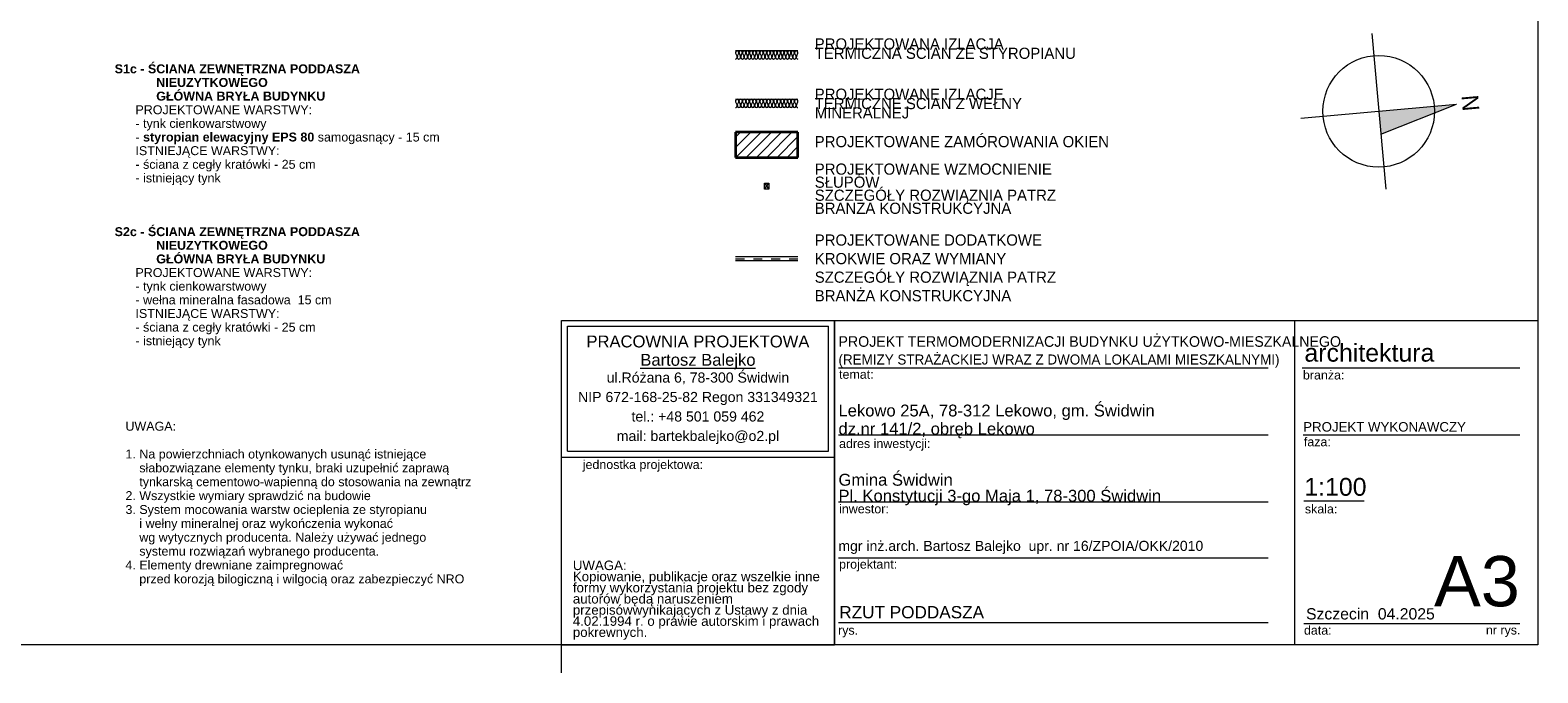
# Model space of a CAD drawing. Extents: x -547885 to -186295, y -25370 to 156194.
# Tile 216 of 256: x -491245 to -464223, y 90744 to 102251. Entities that reach past the tile are written whole.
import ezdxf

# ---------------------------------------------------------------- set-up
doc = ezdxf.new("R2010")
doc.units = 0
doc.header["$MEASUREMENT"] = 0
doc.linetypes.add('Przerywana', pattern=[320, 160, -160])
for name, color, linetype, lineweight in [('Arch konstrukcja dachu_Nr_Pióra__46', 5, 'Continuous', 13), ('Arch opisy_Nr_Pióra__1', 7, 'Continuous', 25), ('Arch opisy_Nr_Pióra__21', 7, 'Continuous', 9), ('Arch opisy_Nr_Pióra__5', 7, 'Continuous', 13), ('ARCH TABELA_Nr_Pióra__1', 7, 'Continuous', 25), ('ARCH TABELA_Nr_Pióra__21', 7, 'Continuous', 9), ('ARCH TABELA_Nr_Pióra__7', 7, 'Continuous', 13), ('Arch tabelki_Nr_Pióra__21', 7, 'Continuous', 9), ('arch wypelnienia_Nr_Pióra__21', 7, 'Continuous', 9), ('Arch zmurowania_Nr_Pióra__21', 7, 'Continuous', 9), ('Arch zmurowania_Nr_Pióra__27', 7, 'Continuous', 35), ('INWENT KONST. DREWNIANA_Nr_Pióra__46', 5, 'Continuous', 13), ('INWENT OPISY_Nr_Pióra__21', 7, 'Continuous', 9)]:
    doc.layers.add(name, color=color, linetype=linetype, lineweight=lineweight)
doc.layers.add('Arch ocieplenie', color=7, linetype='Continuous')
doc.layers.add('Arch zmurowania', color=7, linetype='Continuous')
for name, color, linetype, lineweight, true_color in [('Arch ocieplenie_Nr_Pióra__44', 7, 'Continuous', 9, 0x029e21), ('Arch ocieplenie_Nr_Pióra__9', 7, 'Continuous', 9, 0x3dad99), ('Arch wykończenie_Nr_Pióra__3', 7, 'Continuous', 18, 0xff6600)]:
    doc.layers.add(name, color=color, linetype=linetype, lineweight=lineweight, true_color=true_color)
doc.styles.add('GENERATED_STYLE_10', font='arial.ttf')
doc.styles.add('GENERATED_STYLE_12', font='arial.ttf')
doc.styles.add('GENERATED_STYLE_3', font='arial.ttf')
doc.styles.add('GENERATED_STYLE_7', font='txt')
doc.styles.add('GENERATED_STYLE_8', font='arial.ttf')
doc.styles.add('GENERATED_STYLE_9', font='arial.ttf')

# ---------------------------------------------------------------- blocks, each defined once
blk = doc.blocks.new('Izolacja cieplna 14_246', base_point=(-478603, 100864))
at = {"layer": 'Arch ocieplenie_Nr_Pióra__44', "linetype": 'Continuous'}
for p, q in [((-478601, 100970), (-478575, 100909)), ((-478570, 100909), (-478544, 100970)), ((-478539, 100970), (-478513, 100909)), ((-478507, 100909), (-478482, 100970)), ((-478476, 100970), (-478450, 100909)), ((-478445, 100909), (-478419, 100970)), ((-478414, 100970), (-478388, 100909)), ((-478383, 100909), (-478357, 100970)), ((-478352, 100970), (-478326, 100909)), ((-478321, 100909), (-478295, 100970)), ((-478290, 100970), (-478264, 100909)), ((-478259, 100909), (-478233, 100970)), ((-478227, 100970), (-478202, 100909)), ((-478196, 100909), (-478170, 100970)), ((-478165, 100970), (-478139, 100909)), ((-478134, 100909), (-478108, 100970)), ((-478103, 100970), (-478077, 100909)), ((-478072, 100909), (-478046, 100970)), ((-478041, 100970), (-478015, 100909)), ((-478010, 100909), (-477984, 100970)), ((-477979, 100970), (-477953, 100909)), ((-477947, 100909), (-477922, 100970)), ((-477916, 100970), (-477890, 100909)), ((-477885, 100909), (-477859, 100970)), ((-477854, 100970), (-477828, 100909)), ((-477823, 100909), (-477797, 100970)), ((-477792, 100970), (-477766, 100909)), ((-477761, 100909), (-477735, 100970)), ((-477730, 100970), (-477704, 100909)), ((-477699, 100909), (-477673, 100970)), ((-477667, 100970), (-477642, 100909)), ((-477636, 100909), (-477610, 100970)), ((-477605, 100970), (-477579, 100909)), ((-477574, 100909), (-477548, 100970)), ((-477543, 100970), (-477517, 100909)), ((-477512, 100909), (-477486, 100970))]:
    blk.add_line(p, q, dxfattribs=at)
for centre, start_param, end_param in [((-478572, 100982), 4.299595, 8.266775), ((-478603, 100896), 3.141593, 5.125182), ((-478541, 100896), 1.158004, 5.125183), ((-478510, 100982), 4.299595, 8.266775), ((-478479, 100896), 1.158004, 5.125183), ((-478448, 100982), 4.299595, 8.266775), ((-478417, 100896), 1.158004, 5.125183), ((-478386, 100982), 4.299595, 8.266775), ((-478354, 100896), 1.158004, 5.125183), ((-478323, 100982), 4.299595, 8.266775), ((-478292, 100896), 1.158004, 5.125183), ((-478261, 100982), 4.299595, 8.266775), ((-478230, 100896), 1.158004, 5.125183), ((-478199, 100982), 4.299595, 8.266775), ((-478168, 100896), 1.158004, 5.125183), ((-478137, 100982), 4.299595, 8.266775), ((-478106, 100896), 1.158004, 5.125183), ((-478074, 100982), 4.299595, 8.266775), ((-478043, 100896), 1.158004, 5.125183), ((-478012, 100982), 4.299595, 8.266775), ((-477981, 100896), 1.158004, 5.125183), ((-477950, 100982), 4.299595, 8.266775), ((-477919, 100896), 1.158004, 5.125183), ((-477888, 100982), 4.299595, 8.266775), ((-477857, 100896), 1.158004, 5.125183), ((-477826, 100982), 4.299595, 8.266775), ((-477794, 100896), 1.158004, 5.125183), ((-477763, 100982), 4.299595, 8.266775), ((-477732, 100896), 1.158004, 5.125183), ((-477701, 100982), 4.299595, 8.266775), ((-477670, 100896), 1.158004, 5.125183), ((-477639, 100982), 4.299595, 8.266775), ((-477608, 100896), 1.158004, 5.125183), ((-477577, 100982), 4.299595, 8.266775), ((-477546, 100896), 1.158004, 5.125183), ((-477514, 100982), 4.299595, 8.266775), ((-477483, 100896), 1.158004, 3.141593)]:
    blk.add_ellipse(centre, major_axis=(0, 31.9), ratio=0.975218, start_param=start_param, end_param=end_param, dxfattribs=at)
blk = doc.blocks.new('Izolacja cieplna 14_247', base_point=(-478603, 101734))
at = {"layer": 'Arch ocieplenie_Nr_Pióra__9', "linetype": 'Continuous'}
for p, q in [((-478601, 101840), (-478575, 101779)), ((-478570, 101779), (-478544, 101840)), ((-478539, 101840), (-478513, 101779)), ((-478507, 101779), (-478482, 101840)), ((-478476, 101840), (-478450, 101779)), ((-478445, 101779), (-478419, 101840)), ((-478414, 101840), (-478388, 101779)), ((-478383, 101779), (-478357, 101840)), ((-478352, 101840), (-478326, 101779)), ((-478321, 101779), (-478295, 101840)), ((-478290, 101840), (-478264, 101779)), ((-478259, 101779), (-478233, 101840)), ((-478227, 101840), (-478202, 101779)), ((-478196, 101779), (-478170, 101840)), ((-478165, 101840), (-478139, 101779)), ((-478134, 101779), (-478108, 101840)), ((-478103, 101840), (-478077, 101779)), ((-478072, 101779), (-478046, 101840)), ((-478041, 101840), (-478015, 101779)), ((-478010, 101779), (-477984, 101840)), ((-477979, 101840), (-477953, 101779)), ((-477947, 101779), (-477922, 101840)), ((-477916, 101840), (-477890, 101779)), ((-477885, 101779), (-477859, 101840)), ((-477854, 101840), (-477828, 101779)), ((-477823, 101779), (-477797, 101840)), ((-477792, 101840), (-477766, 101779)), ((-477761, 101779), (-477735, 101840)), ((-477730, 101840), (-477704, 101779)), ((-477699, 101779), (-477673, 101840)), ((-477667, 101840), (-477642, 101779)), ((-477636, 101779), (-477610, 101840)), ((-477605, 101840), (-477579, 101779)), ((-477574, 101779), (-477548, 101840)), ((-477543, 101840), (-477517, 101779)), ((-477512, 101779), (-477486, 101840))]:
    blk.add_line(p, q, dxfattribs=at)
for centre, start_param, end_param in [((-478572, 101852), 4.299595, 8.266775), ((-478510, 101852), 4.299595, 8.266775), ((-478448, 101852), 4.299595, 8.266775), ((-478386, 101852), 4.299595, 8.266775), ((-478323, 101852), 4.299595, 8.266775), ((-478261, 101852), 4.299595, 8.266775), ((-478199, 101852), 4.299595, 8.266775), ((-478137, 101852), 4.299595, 8.266775), ((-478074, 101852), 4.299595, 8.266775), ((-478012, 101852), 4.299595, 8.266775), ((-477950, 101852), 4.299595, 8.266775), ((-477888, 101852), 4.299595, 8.266775), ((-477826, 101852), 4.299595, 8.266775), ((-477763, 101852), 4.299595, 8.266775), ((-477701, 101852), 4.299595, 8.266775), ((-477639, 101852), 4.299595, 8.266775), ((-477577, 101852), 4.299595, 8.266775), ((-477514, 101852), 4.299595, 8.266775), ((-478603, 101766), 3.141593, 5.125182), ((-478541, 101766), 1.158004, 5.125183), ((-478479, 101766), 1.158004, 5.125183), ((-478417, 101766), 1.158004, 5.125183), ((-478354, 101766), 1.158004, 5.125183), ((-478292, 101766), 1.158004, 5.125183), ((-478230, 101766), 1.158004, 5.125183), ((-478168, 101766), 1.158004, 5.125183), ((-478106, 101766), 1.158004, 5.125183), ((-478043, 101766), 1.158004, 5.125183), ((-477981, 101766), 1.158004, 5.125183), ((-477919, 101766), 1.158004, 5.125183), ((-477857, 101766), 1.158004, 5.125183), ((-477794, 101766), 1.158004, 5.125183), ((-477732, 101766), 1.158004, 5.125183), ((-477670, 101766), 1.158004, 5.125183), ((-477608, 101766), 1.158004, 5.125183), ((-477546, 101766), 1.158004, 5.125183), ((-477483, 101766), 1.158004, 3.141593)]:
    blk.add_ellipse(centre, major_axis=(0, 31.9), ratio=0.975218, start_param=start_param, end_param=end_param, dxfattribs=at)
blk = doc.blocks.new('Ściana_45', base_point=(-478603, 100199))
at = {"layer": 'Arch zmurowania_Nr_Pióra__21', "linetype": 'Continuous'}
h = blk.add_hatch(dxfattribs=at)
h.set_pattern_fill('Common_Brick', color=256, style=0, pattern_type=2)
h.set_pattern_definition([(45, (0, 0), (-91.923878, 91.923878), [])])
h.paths.add_polyline_path([(-478603, 99974), (-477483, 99974), (-477483, 100424), (-478603, 100424)], flags=0)
at = {"layer": 'Arch zmurowania_Nr_Pióra__27', "linetype": 'Continuous'}
for p, q in [((-477483, 100424), (-478603, 100424)), ((-478603, 100424), (-478603, 99974)), ((-477483, 99974), (-477483, 100424)), ((-478603, 99974), (-477483, 99974))]:
    blk.add_line(p, q, dxfattribs=at)

msp = doc.modelspace()

# ---------------------------------------------------------------- hatches: boundary and pattern name
at = {"layer": 'arch wypelnienia_Nr_Pióra__21', "linetype": 'Continuous'}
msp.add_hatch(color=256, dxfattribs=at).paths.add_polyline_path([(-465681.7, 100924.4), (-467039.2, 100390.5), (-467076, 100798.9)], flags=0)

# ---------------------------------------------------------------- linework, layer by layer
at = {"layer": 'Arch konstrukcja dachu_Nr_Pióra__46', "linetype": 'Continuous'}
for p, q in [((-478083.4, 99513.8), (-478003.4, 99403.8)), ((-478083.4, 99403.8), (-478003.4, 99513.8)), ((-478083.4, 99513.8), (-478003.4, 99513.8)), ((-478083.4, 99403.8), (-478083.4, 99513.8)), ((-478003.4, 99513.8), (-478003.4, 99403.8)), ((-478003.4, 99403.8), (-478083.4, 99403.8))]:
    msp.add_line(p, q, dxfattribs=at)
at = {"layer": 'ARCH TABELA_Nr_Pióra__21', "linetype": 'Continuous'}
for p, q in [((-464223.3, 119694.2), (-464223.3, 91244.2)), ((-467201.6, 102193.2), (-466950.5, 99404.5)), ((-468470.4, 100673.3), (-465681.7, 100924.4)), ((-467039.2, 100390.5), (-465681.7, 100924.4)), ((-481723.3, 91244.2), (-481723.3, 97055.3)), ((-481723.3, 97055.3), (-476829.7, 97055.3)), ((-481723.3, 94608.5), (-481723.3, 97055.3)), ((-481723.3, 97055.3), (-464223.3, 97055.3)), ((-476829.7, 97055.3), (-476829.7, 91244.2)), ((-476829.7, 94608.5), (-476829.7, 97055.3)), ((-468585, 97055.3), (-468585, 91244.2)), ((-464223.3, 97055.3), (-464223.3, 91244.2)), ((-481616.9, 94714.9), (-481616.9, 96949)), ((-481616.9, 96949), (-476936.1, 96949)), ((-476936.1, 94714.9), (-476936.1, 96949)), ((-476829.7, 91244.2), (-476829.7, 96655.3)), ((-476757.5, 96205.3), (-469057.7, 96205.3)), ((-468445.7, 96205.3), (-464546.4, 96205.3)), ((-476757.5, 95005.3), (-469057.7, 95005.3)), ((-468428.3, 95005.3), (-464546.4, 95005.3)), ((-481723.3, 94608.5), (-476829.7, 94608.5)), ((-481616.9, 94714.9), (-476936.1, 94714.9)), ((-476757.5, 93805.3), (-469057.7, 93805.3)), ((-468416.5, 93822.7), (-467336.8, 93822.7)), ((-476757.5, 92805.3), (-469057.7, 92805.3)), ((-476757.5, 91644.2), (-469057.7, 91644.2)), ((-468416.5, 91626.6), (-466134.7, 91626.6)), ((-466134.7, 91626.6), (-464546.4, 91626.6)), ((-464223.3, 91244.2), (-504973.3, 91244.2)), ((-481723.3, 91244.2), (-476829.7, 91244.2)), ((-481723.3, 90744.2), (-481723.3, 91244.2)), ((-464223.3, 91244.2), (-476829.7, 91244.2))]:
    msp.add_line(p, q, dxfattribs=at)
msp.add_circle((-467076, 100798.9), 1000, dxfattribs=at)
at = {"layer": 'Arch wykończenie_Nr_Pióra__3', "linetype": 'Continuous'}
for p, q in [((-478603.4, 101884.4), (-477483.4, 101884.4)), ((-478603.4, 101014.4), (-477483.4, 101014.4))]:
    msp.add_line(p, q, dxfattribs=at)
at = {"layer": 'INWENT KONST. DREWNIANA_Nr_Pióra__46', "linetype": 'Continuous'}
for p, q in [((-477483.4, 98191.3), (-478603.4, 98191.3)), ((-478603.4, 98126.3), (-477483.4, 98126.3))]:
    msp.add_line(p, q, dxfattribs=at)
at = {"layer": 'INWENT KONST. DREWNIANA_Nr_Pióra__46', "linetype": 'Przerywana'}
msp.add_line((-478603.4, 98158.8), (-477483.4, 98158.8), dxfattribs=at)

# ---------------------------------------------------------------- block references
at = {"layer": 'Arch ocieplenie', "color": 104, "linetype": 'Continuous', "lineweight": 13, "true_color": 0x029e21}
for name, p in [('Izolacja cieplna 14_247', (-478603.4, 101734.4)), ('Izolacja cieplna 14_246', (-478603.4, 100864.4))]:
    msp.add_blockref(name, p, dxfattribs=at)
at = {"layer": 'Arch zmurowania'}
msp.add_blockref('Ściana_45', (-478603.4, 100199.1), dxfattribs=at)

# ---------------------------------------------------------------- texts
at = {"layer": 'Arch opisy_Nr_Pióra__1', "linetype": 'Continuous', "insert": (-489729.9, 98723.5), "char_height": 160, "width": 7802.027, "attachment_point": 1, "line_spacing_factor": 0.915729, "style": 'GENERATED_STYLE_10'}
msp.add_mtext('\\A1;{\\fArial|b1|i0|c0|p38;S2c - ŚCIANA ZEWNĘTRZNA PODDASZA\\P            NIEUZYTKOWEGO\\P            GŁÓWNA BRYŁA BUDYNKU\\P\\fArial|b0|i0|c0|p38;      PROJEKTOWANE WARSTWY:\\P      - tynk cienkowarstwowy\\P      - wełna mineralna fasadowa  15 cm \\P      ISTNIEJĄCE WARSTWY:\\P      - ściana z cegły kratówki - 25 cm\\P      - istniejący tynk}', dxfattribs=at)
at = {"layer": 'Arch opisy_Nr_Pióra__21', "linetype": 'Continuous', "insert": (-489536.6, 92297.3), "char_height": 160, "width": 7166.085, "attachment_point": 7, "line_spacing_factor": 0.931645, "style": 'GENERATED_STYLE_12'}
msp.add_mtext('{UWAGA:\\P\\P1. Na powierzchniach otynkowanych usunąć istniejące  \\P    słabozwiązane elementy tynku, braki uzupełnić zaprawą \\P    tynkarską cementowo-wapienną do stosowania na zewnątrz\\P2. Wszystkie wymiary sprawdzić na budowie\\P3. System mocowania warstw ocieplenia ze styropianu \\P    i wełny mineralnej oraz wykończenia wykonać \\P    wg wytycznych producenta. Należy używać jednego \\P    systemu rozwiązań wybranego producenta.\\P4. Elementy drewniane zaimpregnować\\P    przed korozją bilogiczną i wilgocią oraz zabezpieczyć NRO}', dxfattribs=at)
at = {"layer": 'Arch opisy_Nr_Pióra__5', "linetype": 'Continuous', "insert": (-489729.9, 101639.2), "char_height": 160, "width": 7802.027, "attachment_point": 1, "line_spacing_factor": 0.915795, "style": 'GENERATED_STYLE_10'}
msp.add_mtext('\\A1;{\\fArial|b1|i0|c0|p38;S1c - ŚCIANA ZEWNĘTRZNA PODDASZA\\P            NIEUZYTKOWEGO\\P            GŁÓWNA BRYŁA BUDYNKU\\P\\fArial|b0|i0|c0|p38;      PROJEKTOWANE WARSTWY:\\P      - tynk cienkowarstwowy\\P      - \\fArial|b1|i0|c0|p38;styropian elewacyjny EPS 80\\fArial|b0|i0|c0|p38; samogasnący - 15 cm  \\P      ISTNIEJĄCE WARSTWY:\\P      - ściana z cegły kratówki - 25 cm\\P      - istniejący tynk}', dxfattribs=at)
at = {"layer": 'ARCH TABELA_Nr_Pióra__1', "linetype": 'Continuous', "insert": (-476757.5, 96210.1), "char_height": 190, "attachment_point": 7, "line_spacing_factor": 1.033421, "style": 'GENERATED_STYLE_7'}
msp.add_mtext('{\\pt22542.7;PROJEKT TERMOMODERNIZACJI BUDYNKU UŻYTKOWO-MIESZKALNEGO\\P\\pt22542.7;\\H0.947368x;(REMIZY STRAŻACKIEJ WRAZ Z DWOMA LOKALAMI MIESZKALNYMI)}', dxfattribs=at)
at = {"layer": 'ARCH TABELA_Nr_Pióra__1', "linetype": 'Continuous', "attachment_point": 1}
for s, insert, char_height, style in [('{PROJEKT WYKONAWCZY}', (-468428.3, 95233.6), 170, 'GENERATED_STYLE_8'), ('{RZUT PODDASZA}', (-476743.7, 91939.6), 220, 'GENERATED_STYLE_9')]:
    msp.add_mtext(s, dxfattribs=dict(at, insert=insert, char_height=char_height, style=style))
at = {"layer": 'ARCH TABELA_Nr_Pióra__21', "linetype": 'Continuous', "insert": (-476757.5, 93744.1), "char_height": 212.766, "attachment_point": 7, "line_spacing_factor": 0.807442, "style": 'GENERATED_STYLE_8'}
msp.add_mtext('{Gmina Świdwin\\PPl. Konstytucji 3-go Maja 1, 78-300 Świdwin}', dxfattribs=at)
at = {"layer": 'ARCH TABELA_Nr_Pióra__7', "linetype": 'Continuous', "char_height": 212.766}
for s, insert, attachment_point, line_spacing_factor, style in [('{PRACOWNIA PROJEKTOWA\\P\\LBartosz Balejko}', (-479276.5, 96784), 2, 0.926719, 'GENERATED_STYLE_3'), ('{Lekowo 25A, 78-312 Lekowo, gm. Świdwin\\Pdz.nr 141/2, obręb Lekowo}', (-476757.5, 94944.1), 7, 0.918867, 'GENERATED_STYLE_8')]:
    msp.add_mtext(s, dxfattribs=dict(at, insert=insert, attachment_point=attachment_point, line_spacing_factor=line_spacing_factor, style=style))
at = {"layer": 'ARCH TABELA_Nr_Pióra__7', "linetype": 'Continuous', "style": 'GENERATED_STYLE_8'}
for s, insert, char_height, attachment_point in [('{architektura}', (-468407, 96635), 319.16, 1), ('{temat:}', (-476746.8, 96168.9), 159.58, 1), ('{branża:}', (-468433.9, 96156.6), 159.58, 1), ('{adres inwestycji:}', (-476746.8, 94929.2), 159.58, 1), ('{faza:}', (-468416.5, 94960.3), 159.58, 1), ('{jednostka projektowa:}', (-481340.4, 94553.9), 159.58, 1), ('{1:100}', (-468409.1, 94233.9), 319.16, 1), ('{inwestor:}', (-476746.8, 93760.3), 159.58, 1), ('{skala:}', (-468398.8, 93758.4), 159.58, 1), ('{mgr inż.arch. Bartosz Balejko  upr. nr 16/ZPOIA/OKK/2010}', (-476759.7, 93107.2), 180, 1), ('{projektant:}', (-476746.8, 92768.9), 159.58, 1), ('{A3}', (-464546.4, 92835.1), 900, 3), ('{Szczecin  04.2025}', (-468377.8, 91901.5), 202.128, 1), ('{rys.}', (-476764.7, 91587), 159.58, 1), ('{data:}', (-468415.1, 91587), 159.58, 1), ('{nr rys.}', (-465154.3, 91590.1), 159.58, 1)]:
    msp.add_mtext(s, dxfattribs=dict(at, insert=insert, char_height=char_height, attachment_point=attachment_point))
for s, insert, char_height, width, attachment_point, line_spacing_factor in [('{ul.Różana 6, 78-300 Świdwin\\PNIP 672-168-25-82 Regon 331349321\\Ptel.: +48 501 059 462\\Pmail: bartekbalejko@o2.pl}', (-479276.5, 96122.1), 180.852, 4680.851, 2, 1.156383), ('{UWAGA:\\PKopiowanie, publikacje oraz wszelkie inne formy wykorzystania projektu bez zgody autorów będą naruszeniem przepisówwynikających z Ustawy z dnia 4.02.1994 r. o prawie autorskim i prawach pokrewnych.}', (-481518.2, 92753.9), 170.2128, 4483.408, 1, 0.703415)]:
    msp.add_mtext(s, dxfattribs=dict(at, insert=insert, char_height=char_height, width=width, attachment_point=attachment_point, line_spacing_factor=line_spacing_factor))
at = {"layer": 'Arch tabelki_Nr_Pióra__21', "linetype": 'Continuous', "insert": (-465283, 100960.3), "char_height": 300, "attachment_point": 2, "rotation": 275.14546, "style": 'GENERATED_STYLE_7'}
msp.add_mtext('{N}', dxfattribs=at)
at = {"layer": 'INWENT OPISY_Nr_Pióra__21', "linetype": 'Continuous', "char_height": 200, "width": 4861.522, "attachment_point": 1, "style": 'GENERATED_STYLE_7'}
for s, insert, line_spacing_factor in [('{PROJEKTOWANA IZLACJA TERMICZNA ŚCIAN ZE STYROPIANU}', (-477183.4, 102104.7), 0.500942), ('{PROJEKTOWANE IZLACJE TERMICZNE ŚCIAN Z WEŁNY MINERALNEJ}', (-477183.4, 101204.7), 0.500942), ('{PROJEKTOWANE WZMOCNIENIE SŁUPÓW\\PSZCZEGÓŁY ROZWIĄZNIA PATRZ \\PBRANŻA KONSTRUKCYJNA}', (-477182.8, 99863.7), 0.701227), ('{PROJEKTOWANE DODATKOWE\\PKROKWIE ORAZ WYMIANY\\PSZCZEGÓŁY ROZWIĄZNIA PATRZ \\PBRANŻA KONSTRUKCYJNA}', (-477182.8, 98593.8), 0.997293)]:
    msp.add_mtext(s, dxfattribs=dict(at, insert=insert, line_spacing_factor=line_spacing_factor))
at = {"layer": 'INWENT OPISY_Nr_Pióra__21', "linetype": 'Continuous', "insert": (-477183.4, 100356), "char_height": 200, "attachment_point": 1, "style": 'GENERATED_STYLE_7'}
msp.add_mtext('{PROJEKTOWANE ZAMÓROWANIA OKIEN}', dxfattribs=at)

doc.saveas('drawing.dxf')
